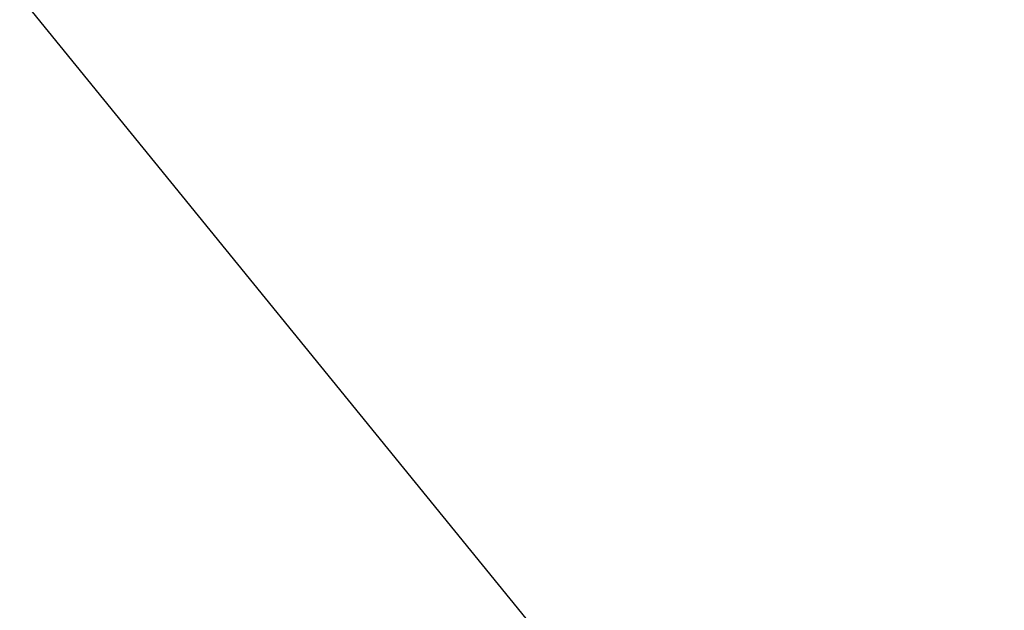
# Model space of a CAD drawing. Extents: x 10527 to 38813, y 13847 to 37526.
# Tile 153 of 256: x 35370.502 to 35371.584, y 36382.6 to 36383.25. Entities that reach past the tile are written whole.
import ezdxf

# ---------------------------------------------------------------- set-up
doc = ezdxf.new("R2010")
doc.units = 0
doc.header["$LTSCALE"] = 0.5
doc.header["$MEASUREMENT"] = 0
doc.layers.add('(014) Водопровод', color=5, linetype='ИК_Водопровод -------в--------')
doc.layers.add('.', color=7, linetype='Continuous', lineweight=15)
doc.styles.get("Standard").update_dxf_attribs({"font": 'times.ttf'})
doc.linetypes.add('ИК_Водопровод -------в--------', pattern='A,9,-0.6,["В",Standard,S=1.2,R=0,X=0,Y=-0.6],-1.2', length=10.8)

# ---------------------------------------------------------------- blocks, each defined once
blk = doc.blocks.new('gergrgrre')
at = {"layer": '(014) Водопровод', "flags": 128}
blk.add_lwpolyline([(360036.4378, 4200773.0145), (360047.0977, 4200750.3105), (360089.7596, 4200681.101), (360107.6188, 4200655.7963), (360141.8255, 4200594.0387), (360149.3453, 4200579.9984), (360206.507, 4200508.6105), (360230.262, 4200479.3873), (360306.2812, 4200388.525), (360409.1536, 4200291.5533), (360456.1144, 4200244.1908), (360490.7928, 4200199.3371)], dxfattribs=at)

msp = doc.modelspace()

# ---------------------------------------------------------------- hatches: boundary and pattern name
at = {"layer": '.', "ltscale": 0.149071}
h = msp.add_hatch(color=256, dxfattribs=at)
h.dxf.hatch_style = 1
h.set_gradient(color1=(255, 255, 255), tint=1)
h.paths.add_polyline_path([(35043.2971, 36082.0132), (36343.2971, 36082.0132), (36343.2971, 37217.0132), (35043.2971, 37217.0132)])
h.paths.add_polyline_path([(35058.2971, 37202.0132), (36328.2971, 37202.0132), (36328.2971, 36097.0132), (35058.2971, 36097.0132)], flags=16)

# ---------------------------------------------------------------- block references
at = {"linetype": 'Continuous'}
msp.add_blockref('gergrgrre', (-324846.9437, -4164111.8779), dxfattribs=at)

doc.saveas('drawing.dxf')
